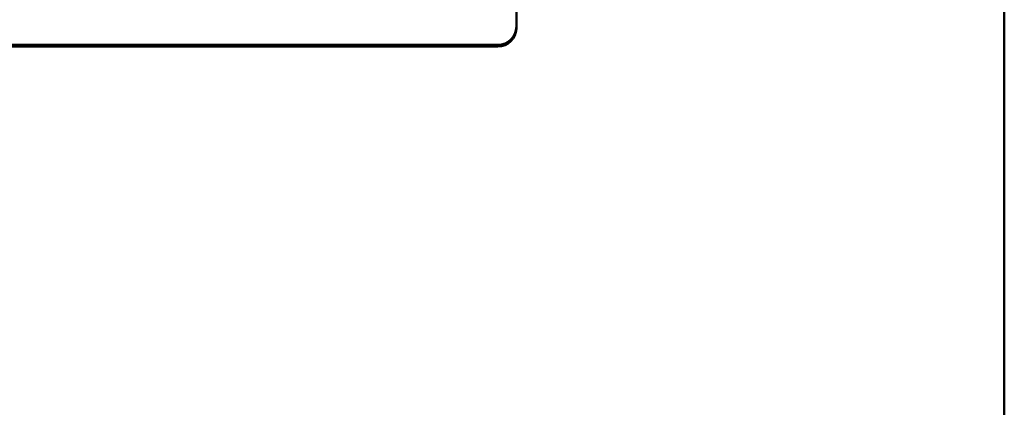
# Model space of a CAD drawing. Header units: inches. Extents: x 3.3 to 44.7, y 1.4 to 39.2.
# Tile 70 of 85: x 41.948 to 43.545, y 21.522 to 22.15. Entities that reach past the tile are written whole.
import ezdxf

# ---------------------------------------------------------------- set-up
doc = ezdxf.new("R2010")
doc.units = ezdxf.units.IN
doc.header["$MEASUREMENT"] = 0
doc.layers.add('Visible (ANSI)', color=7, linetype='Continuous', lineweight=50)
doc.layers.add('Visible Narrow (ANSI)', color=7, linetype='Continuous', lineweight=35)

msp = doc.modelspace()

# ---------------------------------------------------------------- linework, layer by layer
at = {"layer": 'Visible (ANSI)'}
for p, q in [((43.5445, 23.1433), (43.5445, 20.8865)), ((42.7535, 22.8651), (42.7535, 22.1386)), ((42.7535, 22.1357), (42.7535, 22.1386)), ((42.7235, 22.1091), (41.0835, 22.1091)), ((42.7235, 22.1063), (41.0835, 22.1063))]:
    msp.add_line(p, q, dxfattribs=at)
for centre in [(42.7235, 22.1386), (42.7235, 22.1357)]:
    msp.add_ellipse(centre, major_axis=(0.03, 0), ratio=0.981793, start_param=4.712389, end_param=6.283185, dxfattribs=at)
at = {"layer": 'Visible Narrow (ANSI)'}
msp.add_line((42.7235, 22.1091), (42.7235, 22.1063), dxfattribs=at)

doc.saveas('drawing.dxf')
